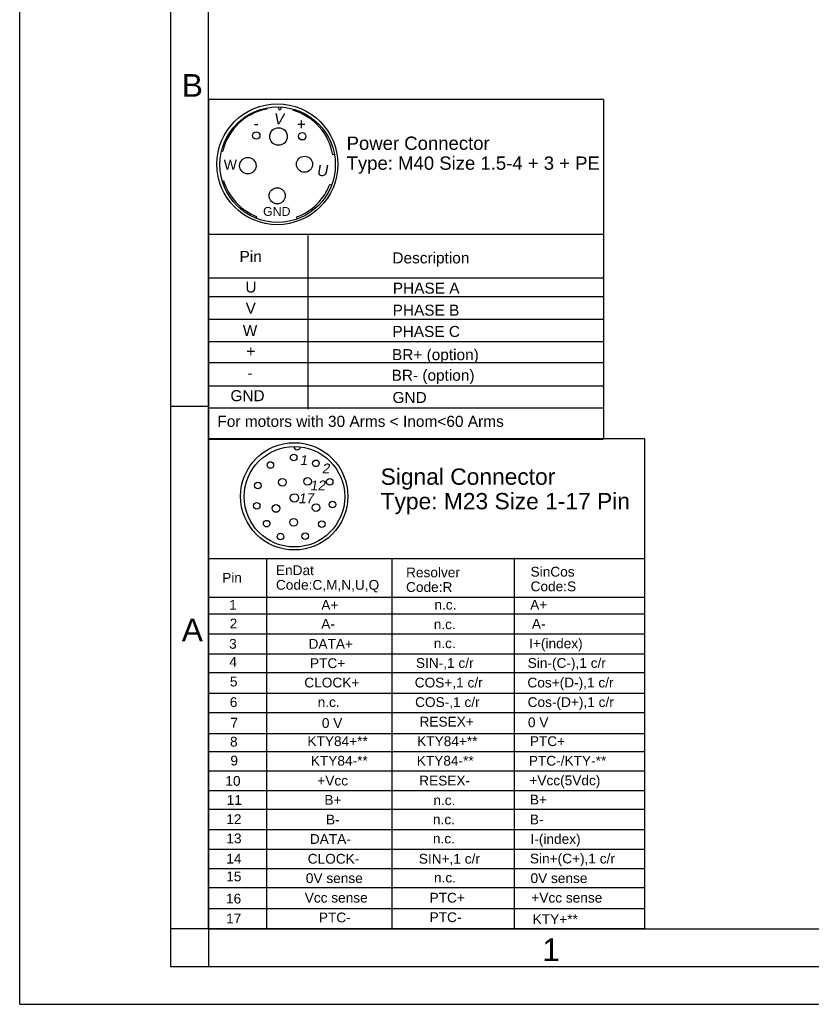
# Model space of a CAD drawing. Header units: millimetres. Extents: x 0 to 420, y 0 to 297.
# Tile 1 of 40: x 0 to 105, y 0 to 130. Entities that reach past the tile are written whole.
import ezdxf

# ---------------------------------------------------------------- set-up
doc = ezdxf.new("R2010")
doc.units = ezdxf.units.MM
doc.header["$LTSCALE"] = 23.1
doc.layers.get('0').update_dxf_attribs({"linetype": 'CONTINUOUS'})
doc.layers.add('DETAIL', color=7, linetype='CONTINUOUS')
doc.styles.get("Standard").update_dxf_attribs({"font": 'arial.ttf'})
doc.styles.add('TEXTSTYLE_2', font='arial.ttf')

# ---------------------------------------------------------------- blocks, each defined once
blk = doc.blocks.new('POWER_4PINS_BL2', base_point=(51.19, 97.41))
at = {"layer": 'DETAIL', "color": 2, "linetype": 'CONTINUOUS'}
for p, q in [((25, 119.91), (25, 74.91)), ((77.38, 119.91), (25, 119.91)), ((32.71, 118.79), (32.74, 118.65)), ((34.27, 118.93), (34.34, 118.6)), ((34.63, 118.92), (34.57, 118.59)), ((77.38, 119.91), (77.38, 74.91)), ((34.34, 118.6), (34.57, 118.6)), ((36.22, 118.65), (36.18, 118.5)), ((26.75, 113.13), (26.9, 113.07)), ((26.83, 109.12), (27.02, 109.15)), ((41.33, 108.57), (41.09, 108.66)), ((31.32, 104.18), (31.41, 104.4)), ((36.78, 104.09), (36.73, 104.35)), ((25, 102.08), (77.38, 102.08)), ((38.16, 101.88), (38.16, 78.87)), ((25, 96.29), (77.38, 96.29)), ((25, 93.81), (77.38, 93.81)), ((25, 90.81), (77.38, 90.81)), ((25, 87.84), (77.38, 87.84)), ((25, 85.04), (77.38, 85.04)), ((25, 81.96), (77.38, 81.96)), ((25, 79.06), (77.38, 79.06)), ((25, 74.91), (77.38, 74.91))]:
    blk.add_line(p, q, dxfattribs=at)
at = {"layer": 'DETAIL', "color": 7, "linetype": 'CONTINUOUS'}
blk.add_line((41.71, 112.62), (41.48, 112.58), dxfattribs=at)
at = {"layer": 'DETAIL', "color": 2, "linetype": 'CONTINUOUS'}
for centre, radius in [((34.14, 111.33), 8.01), ((34.17, 111.28), 7.65), ((34.29, 115.01), 1.16), ((31.35, 115.14), 0.491), ((37.44, 115.04), 0.491), ((30.23, 111.14), 1.09), ((37.74, 111.33), 1.07), ((34.12, 107.15), 1.07)]:
    blk.add_circle(centre, radius, dxfattribs=at)
for start, end in [(100.8412, 166.4757), (9.6077, 74.0985), (197.0414, 248.2736), (290.3634, 338.9612)]:
    blk.add_arc((34.14, 111.33), 7.45, start, end, dxfattribs=at)
at = {"layer": 'DETAIL', "color": 2, "linetype": 'CONTINUOUS', "oblique": 10}
for s, p in [('V', (33.61, 116.6)), ('U', (39.32, 109.76))]:
    blk.add_text(s, height=1.46, dxfattribs=at).set_placement(p)
at = {"layer": 'DETAIL', "color": 2, "linetype": 'CONTINUOUS'}
for s, height, p in [('-', 1.46, (30.99, 116.02)), ('+', 1.46, (36.73, 115.91)), ('Power Connector', 1.757, (43.32, 113.24)), ('Type: M40 Size 1.5-4 + 3 + PE', 1.757, (43.32, 110.6)), ('W', 1.32, (27.04, 110.6)), ('GND', 1.171, (32.25, 104.49)), ('Pin', 1.46, (29.13, 98.38)), ('Description', 1.4597, (49.39, 98.19)), ('U', 1.46, (29.9, 94.33)), ('PHASE A', 1.46, (49.44, 94.18)), ('V', 1.46, (29.94, 91.54)), ('PHASE B', 1.46, (49.42, 91.26)), ('W', 1.46, (29.56, 88.57)), ('PHASE C', 1.46, (49.39, 88.44)), ('+', 1.46, (30.03, 85.83)), ('BR+ (option)', 1.4597, (49.33, 85.37)), ('-', 1.46, (30.18, 82.95)), ('BR- (option)', 1.4597, (49.28, 82.64)), ('GND', 1.46, (27.92, 79.93)), ('GND', 1.46, (49.4, 79.69)), ('For motors with 30 Arms < Inom<60 Arms', 1.4641, (26.19, 76.53))]:
    blk.add_text(s, height=height, dxfattribs=at).set_placement(p)
blk = doc.blocks.new('17PINS_BL5', base_point=(53.9, 42.43))
at = {"layer": 'DETAIL', "color": 2, "linetype": 'CONTINUOUS'}
for p, q in [((25.02, 74.93), (25.02, 9.93)), ((82.78, 74.93), (25.02, 74.93)), ((82.78, 74.93), (82.78, 10)), ((25.02, 59.1), (82.78, 59.1)), ((32.72, 59.1), (32.72, 10)), ((49.31, 59.1), (49.31, 10)), ((65.51, 59.17), (65.51, 10)), ((25.02, 53.96), (82.78, 53.96)), ((25.02, 51.75), (82.78, 51.75)), ((25.02, 49.09), (82.78, 49.09)), ((25.02, 46.46), (82.78, 46.46)), ((25.02, 43.97), (82.78, 43.97)), ((25.02, 41.24), (82.78, 41.24)), ((25.02, 38.66), (82.78, 38.66)), ((25.02, 35.91), (82.78, 35.91)), ((25.02, 33.5), (82.78, 33.5)), ((25.02, 30.92), (82.78, 30.92)), ((25.02, 28.33), (82.78, 28.33)), ((82.78, 25.8), (25.02, 25.8)), ((25.02, 23.18), (82.78, 23.18)), ((25.02, 20.54), (82.78, 20.54)), ((25.02, 17.99), (82.78, 17.99)), ((25.02, 15.46), (82.78, 15.46)), ((25.02, 12.68), (82.78, 12.68)), ((82.71, 10), (25.02, 10))]:
    blk.add_line(p, q, dxfattribs=at)
for centre, radius in [((36.38, 67.32), 7.11), ((36.41, 67.27), 6.66), ((33.22, 71.47), 0.436), ((36.31, 72.47), 0.436), ((39.26, 71.69), 0.436), ((31.56, 68.75), 0.436), ((34.82, 69.18), 0.509), ((38.15, 69.3), 0.509), ((41.08, 69.25), 0.436), ((36.4, 67.11), 0.557), ((41.44, 66.25), 0.436), ((31.41, 66.06), 0.436), ((33.96, 65.71), 0.509), ((39.28, 65.83), 0.509), ((32.73, 63.7), 0.436), ((36.31, 63.87), 0.509), ((40.04, 63.63), 0.436), ((34.57, 61.98), 0.436), ((37.82, 62.05), 0.436)]:
    blk.add_circle(centre, radius, dxfattribs=at)
blk.add_arc((36.77, 73.92), 0.436, 178.7834, 355.0273, dxfattribs=at)
at = {"layer": 'DETAIL', "color": 2, "linetype": 'CONTINUOUS', "oblique": 10}
for s, height, p in [('1', 1.3, (37.11, 71.47)), ('2', 1.3, (40.04, 70.36)), ('12', 1.296, (38.46, 68.12)), ('17', 1.296, (36.92, 66.41))]:
    blk.add_text(s, height=height, dxfattribs=at).set_placement(p)
at = {"layer": 'DETAIL', "color": 2, "linetype": 'CONTINUOUS'}
for s, height, p in [('Signal Connector', 2.1601, (47.83, 68.85)), ('Type: M23 Size 1-17 Pin', 2.1601, (47.83, 65.6)), ('EnDat', 1.296, (33.96, 56.88)), ('Resolver', 1.296, (51.2, 56.59)), ('SinCos', 1.296, (67.7, 56.68)), ('Pin', 1.296, (26.83, 55.88)), ('Code:C,M,N,U,Q', 1.2961, (33.96, 54.94)), ('Code:S', 1.296, (67.7, 54.74)), ('Code:R', 1.296, (51.2, 54.65)), ('1', 1.3, (27.75, 52.29)), ('A+', 1.296, (39.97, 52.28)), ('A+', 1.296, (67.65, 52.3)), ('n.c.', 1.296, (54.96, 52.32)), ('2', 1.3, (27.83, 49.81)), ('A-', 1.296, (39.96, 49.77)), ('A-', 1.296, (67.87, 49.77)), ('n.c.', 1.296, (54.87, 49.72)), ('3', 1.3, (27.75, 47.12)), ('DATA+', 1.296, (38.28, 47.12)), ('I+(index)', 1.296, (67.51, 47.18)), ('n.c.', 1.296, (54.87, 47.2)), ('4', 1.3, (27.78, 44.74)), ('PTC+', 1.296, (38.47, 44.56)), ('SIN-,1 c/r', 1.296, (52.51, 44.59)), ('Sin-(C-),1 c/r', 1.2961, (67.32, 44.59)), ('5', 1.3, (27.86, 42.12)), ('CLOCK+', 1.296, (37.72, 41.99)), ('COS+,1 c/r', 1.296, (52.35, 41.99)), ('Cos+(D-),1 c/r', 1.2961, (67.28, 41.99)), ('6', 1.3, (27.84, 39.39)), ('COS-,1 c/r', 1.296, (52.4, 39.4)), ('Cos-(D+),1 c/r', 1.2961, (67.31, 39.4)), ('n.c.', 1.296, (39.49, 39.4)), ('7', 1.3, (27.93, 36.67)), ('0 V', 1.296, (40.04, 36.63)), ('RESEX+', 1.296, (52.98, 36.81)), ('0 V', 1.296, (67.35, 36.72)), ('8', 1.3, (27.87, 34.16)), ('KTY84+**', 1.296, (38.13, 34.22)), ('KTY84+**', 1.296, (52.67, 34.22)), ('PTC+', 1.296, (67.6, 34.22)), ('9', 1.3, (27.92, 31.65)), ('KTY84-**', 1.296, (38.58, 31.63)), ('KTY84-**', 1.296, (52.62, 31.63)), ('PTC-/KTY-**', 1.2961, (67.47, 31.63)), ('10', 1.296, (27.26, 28.96)), ('+Vcc', 1.296, (39.44, 29)), ('RESEX-', 1.296, (52.94, 29)), ('+Vcc(5Vdc)', 1.296, (67.54, 29.03)), ('11', 1.296, (27.43, 26.43)), ('B+', 1.296, (40.38, 26.44)), ('B+', 1.296, (67.61, 26.48)), ('n.c.', 1.296, (54.82, 26.4)), ('12', 1.296, (27.38, 23.89)), ('B-', 1.296, (40.59, 23.83)), ('n.c.', 1.296, (54.76, 23.85)), ('B-', 1.296, (67.6, 23.85)), ('13', 1.296, (27.39, 21.34)), ('DATA-', 1.296, (38.45, 21.26)), ('n.c.', 1.296, (54.76, 21.32)), ('I-(index)', 1.296, (67.69, 21.26)), ('14', 1.296, (27.38, 18.66)), ('CLOCK-', 1.296, (38.17, 18.64)), ('SIN+,1 c/r', 1.296, (52.89, 18.64)), ('Sin+(C+),1 c/r', 1.2961, (67.61, 18.67)), ('15', 1.296, (27.37, 16.3)), ('0V sense', 1.296, (37.92, 16.07)), ('n.c.', 1.296, (54.9, 16.15)), ('0V sense', 1.296, (67.69, 16.07)), ('16', 1.296, (27.34, 13.36)), ('Vcc sense', 1.296, (37.77, 13.48)), ('PTC+', 1.296, (54.32, 13.48)), ('+Vcc sense', 1.296, (67.8, 13.48)), ('17', 1.296, (27.36, 10.73)), ('PTC-', 1.296, (39.65, 10.86)), ('PTC-', 1.296, (54.32, 10.89)), ('KTY+**', 1.296, (67.98, 10.63))]:
    blk.add_text(s, height=height, dxfattribs=at).set_placement(p)

msp = doc.modelspace()

# ---------------------------------------------------------------- linework, layer by layer
at = {"color": 2, "linetype": 'CONTINUOUS'}
for p, q in [((0, 0), (0, 297)), ((20, 292), (20, 5)), ((20, 79.25), (25, 79.25)), ((25, 10), (20, 10)), ((25, 10), (25, 5)), ((20, 5), (415, 5)), ((0, 0), (232.75, 0))]:
    msp.add_line(p, q, dxfattribs=at)
at = {"color": 7, "linetype": 'CONTINUOUS'}
for q in [(25, 287), (410, 10)]:
    msp.add_line((25, 10), q, dxfattribs=at)

# ---------------------------------------------------------------- block references
at = {"layer": 'DETAIL', "color": 2, "linetype": 'CONTINUOUS'}
for name, p in [('POWER_4PINS_BL2', (51.19228, 97.40932)), ('17PINS_BL5', (53.89766, 42.43026))]:
    msp.add_blockref(name, p, dxfattribs=at)

# ---------------------------------------------------------------- texts
at = {"color": 2, "linetype": 'CONTINUOUS', "char_height": 3, "attachment_point": 1, "line_spacing_factor": 0.9, "style": 'TEXTSTYLE_2'}
for s, insert, width in [('B', (21.4816, 123.27986), 2.7881041), ('A', (21.4816, 51.11363), 2.7881041), ('1', (69.23353, 8.72631), 2.330855)]:
    msp.add_mtext(s, dxfattribs=dict(at, insert=insert, width=width))

doc.saveas('drawing.dxf')
